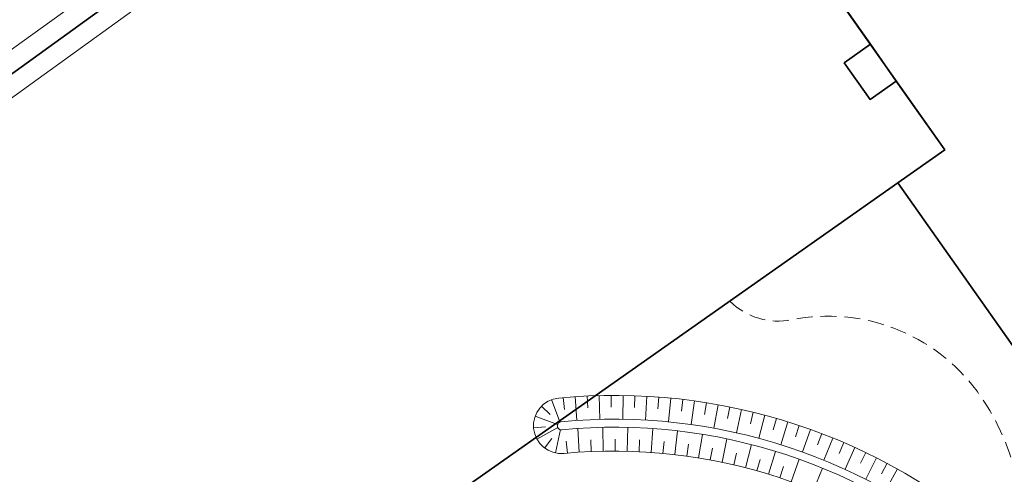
# Model space of a CAD drawing. Header units: metres. Extents: x 150385 to 171486, y 478588 to 485023.
# Tile 236 of 256: x 151282 to 151406, y 484353 to 484410. Entities that reach past the tile are written whole.
import ezdxf
from ezdxf.lldxf.tags import DXFTag

# ---------------------------------------------------------------- set-up
doc = ezdxf.new("R2010")
doc.units = ezdxf.units.M
doc.linetypes.add('KAD', pattern=[12, 5, -1, 2, -1, 2, -1])
doc.linetypes.add('Stippelfijn', pattern=[3, 2, -1])
for name, color, linetype, lineweight, true_color in [('B-WE-KG-GRENS_PERCEEL-GV', 150, 'KG-PERCEEL', 30, 0x007fff), ('N-GV-GR-WANDELROUTE-G', 7, 'Stippelfijn', 50, 0xd2a62d), ('N2-GV-GW-TALUDARCERING-G', 7, 'Continuous', 15, 0x738c74), ('N2-PV-IE-TERREINAFSCHEIDING-G', 6, 'FENCELINE1', 35, 0xff00ff), ('N2-WA-GW-WATERGANG_GREPPEL-G', 7, 'Continuous', 30, 0x206060)]:
    doc.layers.add(name, color=color, linetype=linetype, lineweight=lineweight, true_color=true_color)
doc.layers.add('N-XX-KG-GRENS_PERCEEL-G', color=252, linetype='KAD', lineweight=15)
doc.layers.add('TOP-L-topo objecten vlak', color=7, linetype='Continuous', lineweight=0)
doc.styles.get("Standard").update_dxf_attribs({"font": 'NLCS-ISO.ttf'})
doc.linetypes.add('FENCELINE1', pattern='A,6.35,-2.54,[133,ltypeshp.shx,S=2.54,R=0,X=-2.54,Y=0],-2.54,25.4', length=36.83)
tags = doc.linetypes.add('KG-PERCEEL', pattern='A,5.5,-2,["P",Standard,S=1.8,R=0,X=-0.5,Y=-0.9],-2,5.5,-2,[5,NLCS.shx,S=0.75,R=0,X=0,Y=0],-2', length=19).pattern_tags.tags
tags[6] = DXFTag(74, 10)

msp = doc.modelspace()

# ---------------------------------------------------------------- linework, layer by layer
at = {"layer": 'B-WE-KG-GRENS_PERCEEL-GV', "flags": 128}
for points in [[(150619.61, 483916.04), (150628.06, 483922.25), (150676.02, 483957.26), (150722.55, 483991.4), (150775.28, 484030.38), (150819.27, 484062.7), (150870.42, 484100.95), (150885.42, 484112.2), (150878.91, 484121.42), (150859.2, 484144.34), (150882.14, 484160.7), (150886.57, 484152.22), (150891.62, 484143.26), (150901.34, 484128.37), (150903.29, 484125.6), (150906.83, 484128.26), (150917.59, 484136.33), (150981.75, 484184.12), (151032.71, 484221.85), (151073.49, 484251.72), (151152.56, 484309.74), (151196.14, 484341.72), (151247.48, 484378.83), (151299.36, 484416.39), (151354.33, 484456.15), (151357.6, 484458.51), (151408.71, 484495.24), (151461.43, 484532.79), (151494.77, 484556.38), (151500.28, 484560.27), (151499.89, 484560.72), (151497.95, 484560.77), (151487.95, 484608.56), (151487.67, 484608.36), (151437.19, 484572.36), (151381.75, 484533.6), (151325.71, 484493.41), (151275.16, 484456.83), (151223.39, 484419.52), (151171.83, 484381.84), (151044.29, 484288.13), (151003.35, 484257.78), (150956.33, 484223.21), (150890.09, 484173.07), (150841.25, 484136.94), (150830.3, 484128.87), (150793.62, 484101.85), (150781.35, 484092.78), (150783.6, 484089.77), (150779.73, 484086.88), (150777.47, 484089.91), (150745.21, 484066.06), (150698.26, 484031.12), (150648.59, 483994.44), (150601.42, 483960.23), (150591.83, 483953.18)], [(150619.61, 483916.04), (150628.06, 483922.25), (150676.02, 483957.26), (150722.55, 483991.4), (150775.28, 484030.38), (150819.27, 484062.7), (150870.42, 484100.95), (150885.42, 484112.2), (150878.91, 484121.42), (150859.2, 484144.34), (150882.14, 484160.7), (150886.57, 484152.22), (150891.62, 484143.26), (150901.34, 484128.37), (150903.29, 484125.6), (150906.83, 484128.26), (150917.59, 484136.33), (150981.75, 484184.12), (151032.71, 484221.85), (151073.49, 484251.72), (151152.56, 484309.74), (151196.14, 484341.72), (151247.48, 484378.83), (151299.36, 484416.39), (151354.33, 484456.15), (151357.6, 484458.51), (151408.71, 484495.24), (151461.43, 484532.79), (151494.77, 484556.38), (151500.28, 484560.27), (151499.89, 484560.72), (151497.95, 484560.77), (151487.95, 484608.56), (151487.67, 484608.36), (151437.19, 484572.36), (151381.75, 484533.6), (151325.71, 484493.41), (151275.16, 484456.83), (151223.39, 484419.52), (151171.83, 484381.84), (151044.29, 484288.13), (151003.35, 484257.78), (150956.33, 484223.21), (150890.09, 484173.07), (150841.25, 484136.94), (150830.3, 484128.87), (150793.62, 484101.85), (150745.21, 484066.06), (150698.26, 484031.12), (150648.59, 483994.44), (150601.42, 483960.23), (150591.83, 483953.18)], [(150619.61, 483916.04), (150628.06, 483922.25), (150676.02, 483957.26), (150722.55, 483991.4), (150775.28, 484030.38), (150819.27, 484062.7), (150870.42, 484100.95), (150885.42, 484112.2), (150878.91, 484121.42), (150859.2, 484144.34), (150882.14, 484160.7), (150886.57, 484152.22), (150891.62, 484143.26), (150901.34, 484128.37), (150903.29, 484125.6), (150906.83, 484128.26), (150917.59, 484136.33), (150981.75, 484184.12), (151032.71, 484221.85), (151073.49, 484251.72), (151152.56, 484309.74), (151196.14, 484341.72), (151247.48, 484378.83), (151299.36, 484416.39), (151354.33, 484456.15), (151357.6, 484458.51), (151408.71, 484495.24), (151461.43, 484532.79), (151494.77, 484556.38), (151500.28, 484560.27), (151499.89, 484560.72), (151497.95, 484560.77), (151487.95, 484608.56), (151487.67, 484608.36), (151437.19, 484572.36), (151381.75, 484533.6), (151325.71, 484493.41), (151275.16, 484456.83), (151223.39, 484419.52), (151171.83, 484381.84), (151044.29, 484288.13), (151003.35, 484257.78), (150956.33, 484223.21), (150890.09, 484173.07), (150841.25, 484136.94), (150830.3, 484128.87), (150793.62, 484101.85), (150781.35, 484092.78), (150783.6, 484089.77), (150779.73, 484086.88), (150777.47, 484089.91), (150745.21, 484066.06), (150698.26, 484031.12), (150648.59, 483994.44), (150601.42, 483960.23), (150591.83, 483953.18)], [(150619.61, 483916.04), (150628.06, 483922.25), (150676.02, 483957.26), (150722.55, 483991.4), (150775.28, 484030.38), (150819.27, 484062.7), (150870.42, 484100.95), (150885.42, 484112.2), (150878.91, 484121.42), (150859.2, 484144.34), (150882.14, 484160.7), (150886.57, 484152.22), (150891.62, 484143.26), (150901.34, 484128.37), (150903.29, 484125.6), (150906.83, 484128.26), (150917.59, 484136.33), (150981.75, 484184.12), (151032.71, 484221.85), (151073.49, 484251.72), (151152.56, 484309.74), (151196.14, 484341.72), (151247.48, 484378.83), (151299.36, 484416.39), (151354.33, 484456.15), (151357.6, 484458.51), (151408.71, 484495.24), (151461.43, 484532.79), (151494.77, 484556.38), (151500.28, 484560.27), (151499.89, 484560.72), (151497.95, 484560.77), (151487.95, 484608.56), (151487.67, 484608.36), (151437.19, 484572.36), (151381.75, 484533.6), (151325.71, 484493.41), (151275.16, 484456.83), (151223.39, 484419.52), (151171.83, 484381.84), (151044.29, 484288.13), (151003.35, 484257.78), (150956.33, 484223.21), (150890.09, 484173.07), (150841.25, 484136.94), (150830.3, 484128.87), (150793.62, 484101.85), (150781.35, 484092.78), (150783.6, 484089.77), (150779.73, 484086.88), (150777.47, 484089.91), (150745.21, 484066.06), (150698.26, 484031.12), (150648.59, 483994.44), (150601.42, 483960.23), (150591.83, 483953.18)], [(150619.61, 483916.04), (150628.06, 483922.25), (150676.02, 483957.26), (150722.55, 483991.4), (150775.28, 484030.38), (150819.27, 484062.7), (150870.42, 484100.95), (150885.42, 484112.2), (150878.91, 484121.42), (150859.2, 484144.34), (150882.14, 484160.7), (150886.57, 484152.22), (150891.62, 484143.26), (150901.34, 484128.37), (150903.29, 484125.6), (150906.83, 484128.26), (150917.59, 484136.33), (150981.75, 484184.12), (151032.71, 484221.85), (151073.49, 484251.72), (151152.56, 484309.74), (151196.14, 484341.72), (151247.48, 484378.83), (151299.36, 484416.39), (151354.33, 484456.15), (151357.6, 484458.51), (151408.71, 484495.24), (151461.43, 484532.79), (151494.77, 484556.38), (151500.28, 484560.27), (151499.89, 484560.72), (151497.95, 484560.77), (151487.95, 484608.56), (151487.67, 484608.36), (151437.19, 484572.36), (151381.75, 484533.6), (151325.71, 484493.41), (151275.16, 484456.83), (151223.39, 484419.52), (151171.83, 484381.84), (151044.29, 484288.13), (151003.35, 484257.78), (150956.33, 484223.21), (150890.09, 484173.07), (150841.25, 484136.94), (150830.3, 484128.87), (150793.62, 484101.85), (150745.21, 484066.06), (150698.26, 484031.12), (150648.59, 483994.44), (150601.42, 483960.23), (150591.83, 483953.18)]]:
    msp.add_lwpolyline(points, dxfattribs=at)
for points in [[(151505.57, 484229.04), (151534.77, 484248.77), (151636.02, 484317.16), (151732.93, 484382.61), (151717.97, 484403.88), (151580.95, 484451.97), (151535.13, 484517.11), (151532.29, 484519.07), (151516, 484532.97), (151501.26, 484548.5), (151494.77, 484556.38), (151461.43, 484532.79), (151408.71, 484495.24), (151357.6, 484458.51), (151354.33, 484456.15), (151388.96, 484407.01), (151392.21, 484402.4), (151398.29, 484393.76), (151392.41, 484389.62)], [(151505.57, 484229.04), (151534.77, 484248.77), (151636.02, 484317.16), (151732.93, 484382.61), (151717.97, 484403.88), (151580.95, 484451.97), (151535.13, 484517.11), (151532.29, 484519.07), (151516, 484532.97), (151501.26, 484548.5), (151494.77, 484556.38), (151461.43, 484532.79), (151408.71, 484495.24), (151357.6, 484458.51), (151354.33, 484456.15), (151398.29, 484393.76), (151392.41, 484389.62)], [(151505.57, 484229.04), (151534.77, 484248.77), (151636.02, 484317.16), (151732.93, 484382.61), (151717.97, 484403.88), (151580.95, 484451.97), (151535.13, 484517.11), (151532.29, 484519.07), (151516, 484532.97), (151501.26, 484548.5), (151494.77, 484556.38), (151461.43, 484532.79), (151408.71, 484495.24), (151357.6, 484458.51), (151354.33, 484456.15), (151388.96, 484407.01), (151392.21, 484402.4), (151398.29, 484393.76), (151392.41, 484389.62)], [(151505.57, 484229.04), (151534.77, 484248.77), (151636.02, 484317.16), (151732.93, 484382.61), (151717.97, 484403.88), (151580.95, 484451.97), (151535.13, 484517.11), (151532.29, 484519.07), (151516, 484532.97), (151501.26, 484548.5), (151494.77, 484556.38), (151461.43, 484532.79), (151408.71, 484495.24), (151357.6, 484458.51), (151354.33, 484456.15), (151388.96, 484407.01), (151392.21, 484402.4), (151398.29, 484393.76), (151392.41, 484389.62)], [(151505.57, 484229.04), (151534.77, 484248.77), (151636.02, 484317.16), (151732.93, 484382.61), (151717.97, 484403.88), (151580.95, 484451.97), (151535.13, 484517.11), (151532.29, 484519.07), (151516, 484532.97), (151501.26, 484548.5), (151494.77, 484556.38), (151461.43, 484532.79), (151408.71, 484495.24), (151357.6, 484458.51), (151354.33, 484456.15), (151398.29, 484393.76), (151392.41, 484389.62)], [(150906.83, 484128.26), (150914.64, 484106.34), (150915.82, 484103.45), (150917.97, 484099.91), (150938.91, 484070.04), (151306.33, 484328.96), (151392.41, 484389.62), (151398.29, 484393.76), (151392.21, 484402.4), (151388.94, 484400.09), (151385.68, 484404.69), (151388.96, 484407.01), (151354.33, 484456.15), (151299.36, 484416.39), (151247.48, 484378.83), (151196.14, 484341.72), (151152.56, 484309.74), (151073.49, 484251.72), (151032.71, 484221.85), (150981.75, 484184.12), (150917.59, 484136.33)], [(151306.33, 484328.96), (151392.41, 484389.62), (151398.29, 484393.76), (151354.33, 484456.15), (151299.36, 484416.39), (151247.48, 484378.83), (151196.14, 484341.72), (151152.56, 484309.74), (151073.49, 484251.72), (151032.71, 484221.85), (150981.75, 484184.12), (150917.59, 484136.33), (150906.83, 484128.26), (150914.64, 484106.34), (150915.82, 484103.45), (150917.97, 484099.91), (150938.91, 484070.04)], [(150906.83, 484128.26), (150914.64, 484106.34), (150915.82, 484103.45), (150917.97, 484099.91), (150938.91, 484070.04), (151306.33, 484328.96), (151392.41, 484389.62), (151398.29, 484393.76), (151392.21, 484402.4), (151388.94, 484400.09), (151385.68, 484404.69), (151388.96, 484407.01), (151354.33, 484456.15), (151299.36, 484416.39), (151247.48, 484378.83), (151196.14, 484341.72), (151152.56, 484309.74), (151073.49, 484251.72), (151032.71, 484221.85), (150981.75, 484184.12), (150917.59, 484136.33)], [(150906.83, 484128.26), (150914.64, 484106.34), (150915.82, 484103.45), (150917.97, 484099.91), (150938.91, 484070.04), (151306.33, 484328.96), (151392.41, 484389.62), (151398.29, 484393.76), (151392.21, 484402.4), (151388.94, 484400.09), (151385.68, 484404.69), (151388.96, 484407.01), (151354.33, 484456.15), (151299.36, 484416.39), (151247.48, 484378.83), (151196.14, 484341.72), (151152.56, 484309.74), (151073.49, 484251.72), (151032.71, 484221.85), (150981.75, 484184.12), (150917.59, 484136.33)], [(151306.33, 484328.96), (151392.41, 484389.62), (151398.29, 484393.76), (151354.33, 484456.15), (151299.36, 484416.39), (151247.48, 484378.83), (151196.14, 484341.72), (151152.56, 484309.74), (151073.49, 484251.72), (151032.71, 484221.85), (150981.75, 484184.12), (150917.59, 484136.33), (150906.83, 484128.26), (150914.64, 484106.34), (150915.82, 484103.45), (150917.97, 484099.91), (150938.91, 484070.04)], [(151388.96, 484407.01), (151385.68, 484404.69), (151388.94, 484400.09), (151392.21, 484402.4)], [(151388.96, 484407.01), (151385.68, 484404.69), (151388.94, 484400.09), (151392.21, 484402.4)], [(151388.96, 484407.01), (151385.68, 484404.69), (151388.94, 484400.09), (151392.21, 484402.4)], [(151392.41, 484389.62), (151306.33, 484328.96), (151394.48, 484203.89), (151410.35, 484214.75), (151411.9, 484212.47), (151417.36, 484204.38), (151422.82, 484196.28), (151428.27, 484188.18), (151433.52, 484180.38), (151505.57, 484229.04)], [(151392.41, 484389.62), (151306.33, 484328.96), (151394.48, 484203.89), (151410.35, 484214.75), (151411.9, 484212.47), (151417.36, 484204.38), (151422.82, 484196.28), (151428.27, 484188.18), (151433.52, 484180.38), (151505.57, 484229.04)], [(151392.41, 484389.62), (151306.33, 484328.96), (151394.48, 484203.89), (151410.35, 484214.75), (151411.9, 484212.47), (151417.36, 484204.38), (151422.82, 484196.28), (151428.27, 484188.18), (151433.52, 484180.38), (151505.57, 484229.04)], [(151392.41, 484389.62), (151306.33, 484328.96), (151394.48, 484203.89), (151410.35, 484214.75), (151411.9, 484212.47), (151417.36, 484204.38), (151422.82, 484196.28), (151428.27, 484188.18), (151433.52, 484180.38), (151505.57, 484229.04)], [(151392.41, 484389.62), (151306.33, 484328.96), (151394.48, 484203.89), (151410.35, 484214.75), (151411.9, 484212.47), (151417.36, 484204.38), (151422.82, 484196.28), (151428.27, 484188.18), (151433.52, 484180.38), (151505.57, 484229.04)]]:
    msp.add_lwpolyline(points, close=True, dxfattribs=at)
at = {"layer": 'N-GV-GR-WANDELROUTE-G', "color": 7, "lineweight": 5, "flags": 128}
msp.add_lwpolyline([(151371.39, 484374.71, 0.247659), (151379.12, 484372.43, -0.291752), (151402.33, 484363.45, -0.133656), (151407.82, 484349.21, 0.232576), (151418.31, 484332.45, -0.045411), (151429.66, 484323.91, -0.026197), (151435.38, 484318.16, -0.153736), (151440.34, 484307.21, 0.100692), (151444.31, 484295.29, 0.123108), (151452.72, 484286.55, -0.216802), (151491.58, 484236.19, -0.068353), (151491.7, 484234.83, 0.187502), (151494.36, 484226.36, -0.438024), (151492.34, 484213.35, 0.325457), (151486.32, 484190.96, -0.18645), (151483.94, 484169.89, 0.081318), (151479.55, 484155.02, -0.05003), (151478.04, 484143.52, -0.276545), (151473.04, 484137.48, 0.396835), (151464.81, 484127.75, -0.044307), (151464.92, 484123.15, -0.227062), (151464.08, 484121.65), (151463.95, 484121.55)], format="xyb", dxfattribs=at)
at = {"layer": 'N-XX-KG-GRENS_PERCEEL-G', "color": 7, "lineweight": 5}
msp.add_lwpolyline([(151392.41, 484389.62), (151508.71, 484224.59), (151476.37, 484131.48), (151472.08, 484130.38, -0.170655), (151472.17, 484107.16), (151443.16, 484023.64, -0.121359), (151467.81, 484002.22), (151484.74, 483978.19)], format="xyb", dxfattribs=at)
at = {"layer": 'N2-GV-GW-TALUDARCERING-G', "color": 7, "lineweight": 5, "flags": 128}
for points in [[(151353.46, 484362.87), (151353.53, 484361.37)], [(151354.96, 484362.92), (151355.03, 484359.92)], [(151356.46, 484362.95), (151356.46, 484361.45)], [(151357.96, 484362.94), (151357.91, 484359.94)], [(151359.45, 484362.9), (151359.4, 484361.4)], [(151360.95, 484362.83), (151360.78, 484359.84)], [(151347.74, 484361.6), (151348.8, 484360.54)], [(151348.99, 484362.41), (151350.04, 484359.6)], [(151350.46, 484362.67), (151350.6, 484361.17)], [(151351.96, 484362.78), (151352.16, 484359.79)], [(151362.45, 484362.73), (151362.33, 484361.24)], [(151363.94, 484362.6), (151363.65, 484359.61)], [(151365.44, 484362.44), (151365.26, 484360.95)], [(151366.92, 484362.25), (151366.51, 484359.28)], [(151368.41, 484362.02), (151368.17, 484360.54)], [(151369.88, 484361.77), (151369.35, 484358.82)], [(151346.94, 484360.35), (151349.75, 484359.3)], [(151371.36, 484361.49), (151371.06, 484360.02)], [(151372.82, 484361.17), (151372.17, 484358.25)], [(151374.28, 484360.83), (151373.93, 484359.37)], [(151375.74, 484360.45), (151374.96, 484357.56)], [(151377.18, 484360.05), (151376.76, 484358.61)], [(151378.62, 484359.62), (151377.72, 484356.75)], [(151380.04, 484359.15), (151379.57, 484357.73)], [(151346.73, 484358.88), (151348.22, 484358.98)], [(151347.15, 484357.45), (151349.78, 484358.89)], [(151349.48, 484355.71), (151350.11, 484358.64)], [(151352.47, 484355.8), (151352.27, 484358.79)], [(151355.46, 484355.93), (151355.4, 484358.93)], [(151358.46, 484355.93), (151358.54, 484358.93)], [(151361.46, 484355.79), (151361.67, 484358.78)], [(151364.45, 484355.51), (151364.79, 484358.49)], [(151367.42, 484355.09), (151367.9, 484358.05)], [(151381.46, 484358.66), (151380.45, 484355.84)], [(151382.87, 484358.14), (151382.33, 484356.74)], [(151348.12, 484356.32), (151349.02, 484357.53)], [(151350.97, 484355.68), (151350.84, 484357.18)], [(151353.96, 484355.88), (151353.9, 484357.38)], [(151356.96, 484355.95), (151356.97, 484357.45)], [(151359.96, 484355.87), (151360.03, 484357.37)], [(151362.95, 484355.66), (151363.09, 484357.16)], [(151365.93, 484355.32), (151366.14, 484356.8)], [(151370.37, 484354.54), (151370.98, 484357.48)], [(151373.29, 484353.86), (151374.04, 484356.77)], [(151384.26, 484357.59), (151383.13, 484354.81)], [(151385.65, 484357.01), (151385.05, 484355.63)], [(151368.89, 484354.84), (151369.17, 484356.31)], [(151371.83, 484354.22), (151372.17, 484355.68)], [(151376.17, 484353.05), (151377.05, 484355.91)], [(151387.02, 484356.4), (151385.78, 484353.67)], [(151388.38, 484355.77), (151387.73, 484354.42)], [(151374.74, 484353.47), (151375.14, 484354.91)], [(151379.02, 484352.1), (151380.03, 484354.93)], [(151389.72, 484355.11), (151388.37, 484352.43)], [(151391.05, 484354.42), (151390.35, 484353.09)], [(151377.6, 484352.59), (151378.08, 484354.01)], [(151381.82, 484351.03), (151382.96, 484353.8)], [(151392.37, 484353.7), (151390.91, 484351.08)]]:
    msp.add_lwpolyline(points, dxfattribs=at)
at = {"layer": 'N2-PV-IE-TERREINAFSCHEIDING-G', "color": 7, "lineweight": 5, "ltscale": 0.25, "elevation": 0, "flags": 128}
for points in [[(151354.51, 484362.91), (151392.41, 484389.62)], [(151311.43, 484332.56), (151347.04, 484357.65)]]:
    msp.add_lwpolyline(points, dxfattribs=at)
at = {"layer": 'N2-WA-GW-WATERGANG_GREPPEL-G', "color": 7, "lineweight": 5, "flags": 128}
for points in [[(151409.26, 484312.66, -0.073576), (151410.87, 484318.08, 0.329988), (151405.5, 484344.32, 0.209799), (151349.88, 484362.61, 1), (151350.55, 484355.65, -0.209799), (151400.82, 484339.11, -0.329988), (151404.52, 484321.03, 0.073576), (151402.33, 484313.65, 1)], [(151407.24, 484319.77, 0.329988), (151402.83, 484341.34, 0.209799), (151350.26, 484358.63, -1), (151350.17, 484359.63, -0.209799), (151403.49, 484342.08, -0.329988), (151408.15, 484319.34, 0.073576), (151406.29, 484313.09, -1), (151405.3, 484313.23, -0.073576)]]:
    msp.add_lwpolyline(points, format="xyb", close=True, dxfattribs=at)
at = {"layer": 'TOP-L-topo objecten vlak', "color": 7, "linetype": 'Continuous', "lineweight": 18, "flags": 128}
for points in [[(151496.53, 484558.91), (151492.93, 484556.61), (151485.67, 484551.62), (151473.4, 484542.79), (151460.74, 484533.84), (151454.57, 484529.46), (151411.93, 484500), (151400.55, 484491.91), (151400.53, 484491.89), (151387.63, 484482.73), (151370.77, 484470.73), (151353.76, 484458.58), (151339.07, 484448.05), (151325.81, 484438.52), (151322.88, 484436.41), (151310.36, 484427.39), (151296.91, 484417.67), (151281.59, 484406.57), (151267.96, 484396.66), (151251.63, 484384.76), (151239.27, 484375.72), (151229.71, 484368.72), (151208.33, 484353.22)], [(151214.59, 484351.79), (151232.21, 484364.62), (151232.23, 484364.64), (151244.33, 484373.45), (151260.86, 484385.46), (151283.87, 484402.14), (151294.98, 484410.18), (151312.54, 484422.87), (151324.96, 484431.82), (151337.82, 484441.08), (151346.02, 484446.97), (151360.62, 484457.46), (151377.76, 484469.75), (151391.59, 484479.64), (151403.07, 484487.84), (151403.09, 484487.86), (151420.16, 484500), (151477.14, 484541.13), (151480.27, 484543.26), (151491.09, 484550.71), (151496.2, 484554.42), (151497.14, 484554.97)]]:
    msp.add_lwpolyline(points, dxfattribs=at)

doc.saveas('drawing.dxf')
